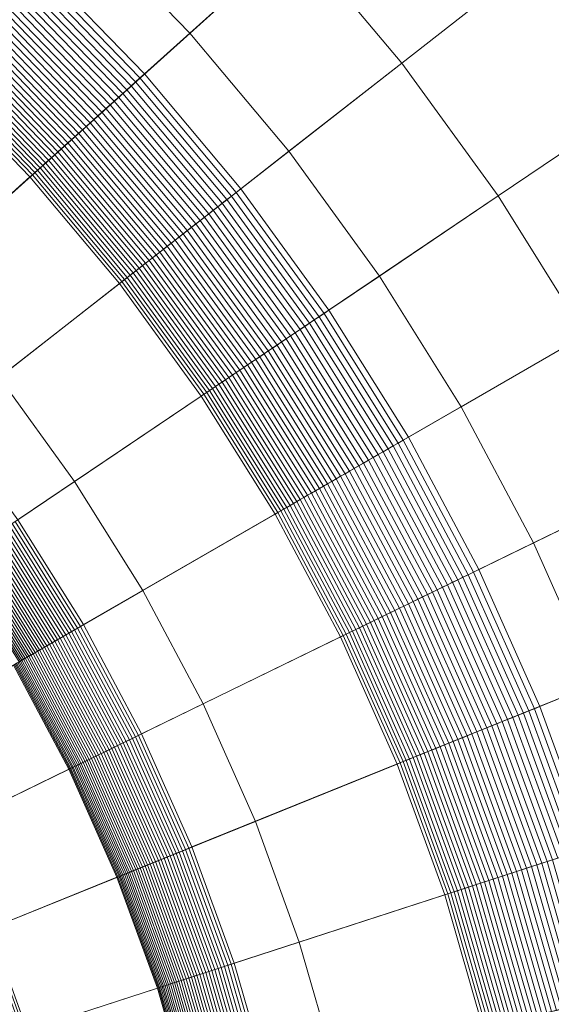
# Model space of a CAD drawing. Header units: millimetres. Extents: x -219 to 220, y -220 to 220.
# Tile 116 of 146: x 32 to 44, y 11 to 32. Entities that reach past the tile are written whole.
import ezdxf

# ---------------------------------------------------------------- set-up
doc = ezdxf.new("R2010")
doc.units = ezdxf.units.MM
doc.layers.add('LUCIDO_1', color=1, linetype='Continuous', lineweight=20, true_color=0xff0000)
doc.layers.add('Nessuna', color=7, linetype='Continuous', lineweight=9)

# ---------------------------------------------------------------- blocks, each defined once
blk = doc.blocks.new('Group-1')
at = {"layer": 'Nessuna', "color": 7, "linetype": 'Continuous', "lineweight": 9, "transparency": 33554687}
for points in [[(149.944, 134.616, -79.962), (158.973, 123.856, -79.962), (40.66, 31.419, -89.301), (38.367, 34.151, -89.301)], [(38.367, 34.151, -69.262), (40.66, 31.419, -69.262), (146.908, 114.43, -60.875), (138.566, 124.371, -60.875)], [(158.973, 123.856, -79.962), (167.229, 112.492, -79.962), (42.756, 28.534, -89.301), (40.66, 31.419, -89.301)], [(40.66, 31.419, -69.262), (42.756, 28.534, -69.262), (154.536, 103.93, -60.875), (146.908, 114.43, -60.875)], [(167.229, 112.492, -79.962), (174.673, 100.58, -79.962), (44.646, 25.509, -89.301), (42.756, 28.534, -89.301)], [(42.756, 28.534, -69.262), (44.646, 25.509, -69.262), (161.414, 92.925, -60.875), (154.536, 103.93, -60.875)], [(23.031, 31.119, -70.282), (25.15, 29.464, -70.282), (33.239, 39.104, -69.262), (30.428, 41.3, -69.262)], [(25.15, 29.464, -70.282), (27.148, 27.665, -70.282), (35.889, 36.717, -69.262), (33.239, 39.104, -69.262)], [(27.148, 27.665, -70.282), (29.015, 25.731, -70.282), (38.367, 34.151, -69.262), (35.889, 36.717, -69.262)], [(35.889, 36.717, -89.301), (38.367, 34.151, -89.301), (36.054, 32.068, -89.626), (33.727, 34.478, -89.626)], [(33.727, 34.478, -89.626), (36.054, 32.068, -89.626), (35.07, 31.183, -89.879), (32.807, 33.526, -89.879)], [(29.015, 25.731, -70.282), (30.743, 23.672, -70.282), (40.66, 31.419, -69.262), (38.367, 34.151, -69.262)], [(38.367, 34.151, -89.301), (40.66, 31.419, -89.301), (38.207, 29.503, -89.626), (36.054, 32.068, -89.626)], [(32.718, 33.433, -89.905), (34.975, 31.097, -89.905), (34.88, 31.011, -89.935), (32.629, 33.341, -89.935)], [(32.807, 33.526, -89.879), (35.07, 31.183, -89.879), (34.975, 31.097, -89.905), (32.718, 33.433, -89.905)], [(32.541, 33.25, -89.968), (34.785, 30.926, -89.968), (34.692, 30.842, -90.004), (32.454, 33.159, -90.004)], [(32.629, 33.341, -89.935), (34.88, 31.011, -89.935), (34.785, 30.926, -89.968), (32.541, 33.25, -89.968)], [(32.281, 32.98, -90.086), (34.507, 30.676, -90.086), (34.415, 30.593, -90.133), (32.196, 32.892, -90.133)], [(32.367, 33.07, -90.044), (34.599, 30.758, -90.044), (34.507, 30.676, -90.086), (32.281, 32.98, -90.086)], [(32.454, 33.159, -90.004), (34.692, 30.842, -90.004), (34.599, 30.758, -90.044), (32.367, 33.07, -90.044)], [(32.111, 32.805, -90.182), (34.325, 30.512, -90.182), (34.236, 30.432, -90.234), (32.028, 32.718, -90.234)], [(32.196, 32.892, -90.133), (34.415, 30.593, -90.133), (34.325, 30.512, -90.182), (32.111, 32.805, -90.182)], [(31.864, 32.548, -90.349), (34.06, 30.274, -90.349), (33.974, 30.196, -90.41), (31.783, 32.465, -90.41)], [(31.945, 32.633, -90.29), (34.147, 30.352, -90.29), (34.06, 30.274, -90.349), (31.864, 32.548, -90.349)], [(32.028, 32.718, -90.234), (34.236, 30.432, -90.234), (34.147, 30.352, -90.29), (31.945, 32.633, -90.29)], [(31.704, 32.383, -90.475), (33.89, 30.12, -90.475), (33.806, 30.045, -90.543), (31.626, 32.302, -90.543)], [(31.783, 32.465, -90.41), (33.974, 30.196, -90.41), (33.89, 30.12, -90.475), (31.704, 32.383, -90.475)], [(31.474, 32.145, -90.687), (33.643, 29.898, -90.687), (33.564, 29.827, -90.764), (31.4, 32.068, -90.764)], [(31.549, 32.223, -90.614), (33.724, 29.971, -90.614), (33.643, 29.898, -90.687), (31.474, 32.145, -90.687)], [(31.626, 32.302, -90.543), (33.806, 30.045, -90.543), (33.724, 29.971, -90.614), (31.549, 32.223, -90.614)], [(31.256, 31.919, -90.924), (33.41, 29.688, -90.924), (33.336, 29.621, -91.009), (31.186, 31.847, -91.009)], [(31.327, 31.993, -90.843), (33.486, 29.757, -90.843), (33.41, 29.688, -90.924), (31.256, 31.919, -90.924)], [(31.4, 32.068, -90.764), (33.564, 29.827, -90.764), (33.486, 29.757, -90.843), (31.327, 31.993, -90.843)], [(36.054, 32.068, -89.626), (38.207, 29.503, -89.626), (37.164, 28.688, -89.879), (35.07, 31.183, -89.879)], [(31.052, 31.708, -91.186), (33.192, 29.492, -91.186), (33.122, 29.429, -91.278), (30.987, 31.641, -91.278)], [(31.118, 31.777, -91.096), (33.263, 29.556, -91.096), (33.192, 29.492, -91.186), (31.052, 31.708, -91.186)], [(31.186, 31.847, -91.009), (33.336, 29.621, -91.009), (33.263, 29.556, -91.096), (31.118, 31.777, -91.096)], [(30.862, 31.512, -91.469), (32.989, 29.309, -91.469), (32.925, 29.252, -91.568), (30.803, 31.45, -91.568)], [(30.924, 31.575, -91.372), (33.055, 29.368, -91.372), (32.989, 29.309, -91.469), (30.862, 31.512, -91.469)], [(30.987, 31.641, -91.278), (33.122, 29.429, -91.278), (33.055, 29.368, -91.372), (30.924, 31.575, -91.372)], [(30.635, 31.276, -91.879), (32.746, 29.09, -91.879), (32.69, 29.04, -91.987), (30.583, 31.222, -91.987)], [(30.689, 31.332, -91.773), (32.804, 29.142, -91.773), (32.746, 29.09, -91.879), (30.635, 31.276, -91.879)], [(30.745, 31.39, -91.67), (32.864, 29.196, -91.67), (32.804, 29.142, -91.773), (30.689, 31.332, -91.773)], [(30.743, 23.672, -70.282), (32.324, 21.497, -70.282), (42.756, 28.534, -69.262), (40.66, 31.419, -69.262)], [(30.803, 31.45, -91.568), (32.925, 29.252, -91.568), (32.864, 29.196, -91.67), (30.745, 31.39, -91.67)], [(40.66, 31.419, -89.301), (42.756, 28.534, -89.301), (40.175, 26.793, -89.626), (38.207, 29.503, -89.626)], [(30.485, 31.121, -92.208), (32.585, 28.946, -92.208), (30.118, 26.724, -97.712), (28.179, 28.732, -97.712)], [(30.533, 31.171, -92.096), (32.637, 28.992, -92.096), (32.585, 28.946, -92.208), (30.485, 31.121, -92.208)], [(30.583, 31.222, -91.987), (32.69, 29.04, -91.987), (32.637, 28.992, -92.096), (30.533, 31.171, -92.096)], [(34.975, 31.097, -89.905), (37.062, 28.609, -89.905), (36.962, 28.53, -89.935), (34.88, 31.011, -89.935)], [(35.07, 31.183, -89.879), (37.164, 28.688, -89.879), (37.062, 28.609, -89.905), (34.975, 31.097, -89.905)], [(34.692, 30.842, -90.004), (36.762, 28.374, -90.004), (36.664, 28.297, -90.044), (34.599, 30.758, -90.044)], [(34.785, 30.926, -89.968), (36.862, 28.452, -89.968), (36.762, 28.374, -90.004), (34.692, 30.842, -90.004)], [(34.88, 31.011, -89.935), (36.962, 28.53, -89.935), (36.862, 28.452, -89.968), (34.785, 30.926, -89.968)], [(34.507, 30.676, -90.086), (36.566, 28.221, -90.086), (36.469, 28.145, -90.133), (34.415, 30.593, -90.133)], [(34.599, 30.758, -90.044), (36.664, 28.297, -90.044), (36.566, 28.221, -90.086), (34.507, 30.676, -90.086)], [(34.236, 30.432, -90.234), (36.279, 27.997, -90.234), (36.185, 27.923, -90.29), (34.147, 30.352, -90.29)], [(34.325, 30.512, -90.182), (36.374, 28.071, -90.182), (36.279, 27.997, -90.234), (34.236, 30.432, -90.234)], [(34.415, 30.593, -90.133), (36.469, 28.145, -90.133), (36.374, 28.071, -90.182), (34.325, 30.512, -90.182)], [(33.974, 30.196, -90.41), (36.002, 27.78, -90.41), (35.912, 27.71, -90.475), (33.89, 30.12, -90.475)], [(34.06, 30.274, -90.349), (36.093, 27.851, -90.349), (36.002, 27.78, -90.41), (33.974, 30.196, -90.41)], [(34.147, 30.352, -90.29), (36.185, 27.923, -90.29), (36.093, 27.851, -90.349), (34.06, 30.274, -90.349)], [(33.724, 29.971, -90.614), (35.736, 27.573, -90.614), (35.651, 27.506, -90.687), (33.643, 29.898, -90.687)], [(33.806, 30.045, -90.543), (35.823, 27.641, -90.543), (35.736, 27.573, -90.614), (33.724, 29.971, -90.614)], [(33.89, 30.12, -90.475), (35.912, 27.71, -90.475), (35.823, 27.641, -90.543), (33.806, 30.045, -90.543)], [(33.486, 29.757, -90.843), (35.484, 27.376, -90.843), (35.404, 27.313, -90.924), (33.41, 29.688, -90.924)], [(33.564, 29.827, -90.764), (35.567, 27.44, -90.764), (35.484, 27.376, -90.843), (33.486, 29.757, -90.843)], [(33.643, 29.898, -90.687), (35.651, 27.506, -90.687), (35.567, 27.44, -90.764), (33.564, 29.827, -90.764)], [(33.263, 29.556, -91.096), (35.247, 27.191, -91.096), (35.172, 27.132, -91.186), (33.192, 29.492, -91.186)], [(33.336, 29.621, -91.009), (35.325, 27.251, -91.009), (35.247, 27.191, -91.096), (33.263, 29.556, -91.096)], [(33.41, 29.688, -90.924), (35.404, 27.313, -90.924), (35.325, 27.251, -91.009), (33.336, 29.621, -91.009)], [(33.055, 29.368, -91.372), (35.027, 27.018, -91.372), (34.957, 26.964, -91.469), (32.989, 29.309, -91.469)], [(33.122, 29.429, -91.278), (35.098, 27.074, -91.278), (35.027, 27.018, -91.372), (33.055, 29.368, -91.372)], [(33.192, 29.492, -91.186), (35.172, 27.132, -91.186), (35.098, 27.074, -91.278), (33.122, 29.429, -91.278)], [(38.207, 29.503, -89.626), (40.175, 26.793, -89.626), (39.078, 26.053, -89.879), (37.164, 28.688, -89.879)], [(32.804, 29.142, -91.773), (34.761, 26.81, -91.773), (34.699, 26.763, -91.879), (32.746, 29.09, -91.879)], [(32.864, 29.196, -91.67), (34.824, 26.86, -91.67), (34.761, 26.81, -91.773), (32.804, 29.142, -91.773)], [(32.925, 29.252, -91.568), (34.89, 26.911, -91.568), (34.824, 26.86, -91.67), (32.864, 29.196, -91.67)], [(32.989, 29.309, -91.469), (34.957, 26.964, -91.469), (34.89, 26.911, -91.568), (32.925, 29.252, -91.568)], [(32.585, 28.946, -92.208), (34.529, 26.629, -92.208), (31.913, 24.585, -97.712), (30.118, 26.724, -97.712)], [(32.637, 28.992, -92.096), (34.584, 26.672, -92.096), (34.529, 26.629, -92.208), (32.585, 28.946, -92.208)], [(32.69, 29.04, -91.987), (34.64, 26.716, -91.987), (34.584, 26.672, -92.096), (32.637, 28.992, -92.096)], [(32.746, 29.09, -91.879), (34.699, 26.763, -91.879), (34.64, 26.716, -91.987), (32.69, 29.04, -91.987)], [(37.164, 28.688, -89.879), (39.078, 26.053, -89.879), (38.972, 25.981, -89.905), (37.062, 28.609, -89.905)], [(32.324, 21.497, -70.282), (33.748, 19.217, -70.282), (44.646, 25.509, -69.262), (42.756, 28.534, -69.262)], [(36.962, 28.53, -89.935), (38.866, 25.909, -89.935), (38.76, 25.838, -89.968), (36.862, 28.452, -89.968)], [(37.062, 28.609, -89.905), (38.972, 25.981, -89.905), (38.866, 25.909, -89.935), (36.962, 28.53, -89.935)], [(42.756, 28.534, -89.301), (44.646, 25.509, -89.301), (41.95, 23.952, -89.626), (40.175, 26.793, -89.626)], [(36.664, 28.297, -90.044), (38.552, 25.698, -90.044), (38.45, 25.629, -90.086), (36.566, 28.221, -90.086)], [(36.762, 28.374, -90.004), (38.656, 25.768, -90.004), (38.552, 25.698, -90.044), (36.664, 28.297, -90.044)], [(36.862, 28.452, -89.968), (38.76, 25.838, -89.968), (38.656, 25.768, -90.004), (36.762, 28.374, -90.004)], [(36.374, 28.071, -90.182), (38.247, 25.492, -90.182), (38.147, 25.425, -90.234), (36.279, 27.997, -90.234)], [(36.469, 28.145, -90.133), (38.348, 25.56, -90.133), (38.247, 25.492, -90.182), (36.374, 28.071, -90.182)], [(36.566, 28.221, -90.086), (38.45, 25.629, -90.086), (38.348, 25.56, -90.133), (36.469, 28.145, -90.133)], [(36.093, 27.851, -90.349), (37.952, 25.293, -90.349), (37.856, 25.228, -90.41), (36.002, 27.78, -90.41)], [(36.185, 27.923, -90.29), (38.049, 25.359, -90.29), (37.952, 25.293, -90.349), (36.093, 27.851, -90.349)], [(36.279, 27.997, -90.234), (38.147, 25.425, -90.234), (38.049, 25.359, -90.29), (36.185, 27.923, -90.29)], [(35.823, 27.641, -90.543), (37.668, 25.102, -90.543), (37.577, 25.04, -90.614), (35.736, 27.573, -90.614)], [(35.912, 27.71, -90.475), (37.761, 25.165, -90.475), (37.668, 25.102, -90.543), (35.823, 27.641, -90.543)], [(36.002, 27.78, -90.41), (37.856, 25.228, -90.41), (37.761, 25.165, -90.475), (35.912, 27.71, -90.475)], [(35.567, 27.44, -90.764), (37.398, 24.92, -90.764), (37.311, 24.861, -90.843), (35.484, 27.376, -90.843)], [(35.651, 27.506, -90.687), (37.487, 24.979, -90.687), (37.398, 24.92, -90.764), (35.567, 27.44, -90.764)], [(35.736, 27.573, -90.614), (37.577, 25.04, -90.614), (37.487, 24.979, -90.687), (35.651, 27.506, -90.687)], [(35.247, 27.191, -91.096), (37.062, 24.693, -91.096), (36.983, 24.639, -91.186), (35.172, 27.132, -91.186)], [(35.325, 27.251, -91.009), (37.143, 24.748, -91.009), (37.062, 24.693, -91.096), (35.247, 27.191, -91.096)], [(35.404, 27.313, -90.924), (37.227, 24.804, -90.924), (37.143, 24.748, -91.009), (35.325, 27.251, -91.009)], [(35.484, 27.376, -90.843), (37.311, 24.861, -90.843), (37.227, 24.804, -90.924), (35.404, 27.313, -90.924)], [(34.957, 26.964, -91.469), (36.757, 24.487, -91.469), (36.686, 24.439, -91.568), (34.89, 26.911, -91.568)], [(35.027, 27.018, -91.372), (36.83, 24.536, -91.372), (36.757, 24.487, -91.469), (34.957, 26.964, -91.469)], [(35.098, 27.074, -91.278), (36.905, 24.587, -91.278), (36.83, 24.536, -91.372), (35.027, 27.018, -91.372)], [(35.172, 27.132, -91.186), (36.983, 24.639, -91.186), (36.905, 24.587, -91.278), (35.098, 27.074, -91.278)], [(34.699, 26.763, -91.879), (36.486, 24.304, -91.879), (36.423, 24.262, -91.987), (34.64, 26.716, -91.987)], [(34.761, 26.81, -91.773), (36.55, 24.348, -91.773), (36.486, 24.304, -91.879), (34.699, 26.763, -91.879)], [(34.824, 26.86, -91.67), (36.617, 24.393, -91.67), (36.55, 24.348, -91.773), (34.761, 26.81, -91.773)], [(34.89, 26.911, -91.568), (36.686, 24.439, -91.568), (36.617, 24.393, -91.67), (34.824, 26.86, -91.67)], [(40.175, 26.793, -89.626), (41.95, 23.952, -89.626), (40.804, 23.291, -89.879), (39.078, 26.053, -89.879)], [(34.529, 26.629, -92.208), (36.306, 24.183, -92.208), (33.554, 22.327, -97.712), (31.913, 24.585, -97.712)], [(34.584, 26.672, -92.096), (36.364, 24.222, -92.096), (36.306, 24.183, -92.208), (34.529, 26.629, -92.208)], [(34.64, 26.716, -91.987), (36.423, 24.262, -91.987), (36.364, 24.222, -92.096), (34.584, 26.672, -92.096)], [(38.866, 25.909, -89.935), (40.582, 23.162, -89.935), (40.472, 23.099, -89.968), (38.76, 25.838, -89.968)], [(38.972, 25.981, -89.905), (40.693, 23.226, -89.905), (40.582, 23.162, -89.935), (38.866, 25.909, -89.935)], [(39.078, 26.053, -89.879), (40.804, 23.291, -89.879), (40.693, 23.226, -89.905), (38.972, 25.981, -89.905)], [(38.552, 25.698, -90.044), (40.255, 22.973, -90.044), (40.147, 22.912, -90.086), (38.45, 25.629, -90.086)], [(38.656, 25.768, -90.004), (40.363, 23.036, -90.004), (40.255, 22.973, -90.044), (38.552, 25.698, -90.044)], [(38.76, 25.838, -89.968), (40.472, 23.099, -89.968), (40.363, 23.036, -90.004), (38.656, 25.768, -90.004)], [(33.748, 19.217, -70.282), (35.01, 16.843, -70.282), (46.321, 22.36, -69.262), (44.646, 25.509, -69.262)], [(38.247, 25.492, -90.182), (39.936, 22.789, -90.182), (39.832, 22.729, -90.234), (38.147, 25.425, -90.234)], [(38.348, 25.56, -90.133), (40.041, 22.85, -90.133), (39.936, 22.789, -90.182), (38.247, 25.492, -90.182)], [(38.45, 25.629, -90.086), (40.147, 22.912, -90.086), (40.041, 22.85, -90.133), (38.348, 25.56, -90.133)], [(44.646, 25.509, -89.301), (46.321, 22.36, -89.301), (43.523, 20.995, -89.626), (41.95, 23.952, -89.626)], [(37.952, 25.293, -90.349), (39.627, 22.611, -90.349), (39.527, 22.553, -90.41), (37.856, 25.228, -90.41)], [(38.049, 25.359, -90.29), (39.729, 22.67, -90.29), (39.627, 22.611, -90.349), (37.952, 25.293, -90.349)], [(38.147, 25.425, -90.234), (39.832, 22.729, -90.234), (39.729, 22.67, -90.29), (38.049, 25.359, -90.29)], [(37.577, 25.04, -90.614), (39.236, 22.385, -90.614), (39.142, 22.331, -90.687), (37.487, 24.979, -90.687)], [(37.668, 25.102, -90.543), (39.331, 22.44, -90.543), (39.236, 22.385, -90.614), (37.577, 25.04, -90.614)], [(37.761, 25.165, -90.475), (39.428, 22.496, -90.475), (39.331, 22.44, -90.543), (37.668, 25.102, -90.543)], [(37.856, 25.228, -90.41), (39.527, 22.553, -90.41), (39.428, 22.496, -90.475), (37.761, 25.165, -90.475)], [(37.311, 24.861, -90.843), (38.959, 22.225, -90.843), (38.87, 22.174, -90.924), (37.227, 24.804, -90.924)], [(37.398, 24.92, -90.764), (39.049, 22.277, -90.764), (38.959, 22.225, -90.843), (37.311, 24.861, -90.843)], [(37.487, 24.979, -90.687), (39.142, 22.331, -90.687), (39.049, 22.277, -90.764), (37.398, 24.92, -90.764)], [(36.983, 24.639, -91.186), (38.615, 22.027, -91.186), (38.534, 21.98, -91.278), (36.905, 24.587, -91.278)], [(37.062, 24.693, -91.096), (38.698, 22.075, -91.096), (38.615, 22.027, -91.186), (36.983, 24.639, -91.186)], [(37.143, 24.748, -91.009), (38.783, 22.124, -91.009), (38.698, 22.075, -91.096), (37.062, 24.693, -91.096)], [(37.227, 24.804, -90.924), (38.87, 22.174, -90.924), (38.783, 22.124, -91.009), (37.143, 24.748, -91.009)], [(31.913, 24.585, -97.712), (33.554, 22.327, -97.712), (19.46, 12.82, -97.712), (18.517, 14.119, -97.712)], [(36.617, 24.393, -91.67), (38.233, 21.806, -91.67), (38.163, 21.766, -91.773), (36.55, 24.348, -91.773)], [(36.686, 24.439, -91.568), (38.305, 21.848, -91.568), (38.233, 21.806, -91.67), (36.617, 24.393, -91.67)], [(36.757, 24.487, -91.469), (38.379, 21.891, -91.469), (38.305, 21.848, -91.568), (36.686, 24.439, -91.568)], [(36.83, 24.536, -91.372), (38.456, 21.935, -91.372), (38.379, 21.891, -91.469), (36.757, 24.487, -91.469)], [(36.905, 24.587, -91.278), (38.534, 21.98, -91.278), (38.456, 21.935, -91.372), (36.83, 24.536, -91.372)], [(36.306, 24.183, -92.208), (37.909, 21.619, -92.208), (35.033, 19.959, -97.712), (33.554, 22.327, -97.712)], [(36.364, 24.222, -92.096), (37.969, 21.654, -92.096), (37.909, 21.619, -92.208), (36.306, 24.183, -92.208)], [(36.423, 24.262, -91.987), (38.031, 21.69, -91.987), (37.969, 21.654, -92.096), (36.364, 24.222, -92.096)], [(36.486, 24.304, -91.879), (38.096, 21.727, -91.879), (38.031, 21.69, -91.987), (36.423, 24.262, -91.987)], [(36.55, 24.348, -91.773), (38.163, 21.766, -91.773), (38.096, 21.727, -91.879), (36.486, 24.304, -91.879)], [(41.95, 23.952, -89.626), (43.523, 20.995, -89.626), (42.333, 20.415, -89.879), (40.804, 23.291, -89.879)], [(40.582, 23.162, -89.935), (42.103, 20.302, -89.935), (41.989, 20.247, -89.968), (40.472, 23.099, -89.968)], [(40.693, 23.226, -89.905), (42.218, 20.358, -89.905), (42.103, 20.302, -89.935), (40.582, 23.162, -89.935)], [(40.804, 23.291, -89.879), (42.333, 20.415, -89.879), (42.218, 20.358, -89.905), (40.693, 23.226, -89.905)], [(40.147, 22.912, -90.086), (41.652, 20.082, -90.086), (41.541, 20.029, -90.133), (40.041, 22.85, -90.133)], [(40.255, 22.973, -90.044), (41.763, 20.137, -90.044), (41.652, 20.082, -90.086), (40.147, 22.912, -90.086)], [(40.363, 23.036, -90.004), (41.875, 20.192, -90.004), (41.763, 20.137, -90.044), (40.255, 22.973, -90.044)], [(40.472, 23.099, -89.968), (41.989, 20.247, -89.968), (41.875, 20.192, -90.004), (40.363, 23.036, -90.004)], [(39.832, 22.729, -90.234), (41.324, 19.923, -90.234), (41.217, 19.871, -90.29), (39.729, 22.67, -90.29)], [(39.936, 22.789, -90.182), (41.432, 19.975, -90.182), (41.324, 19.923, -90.234), (39.832, 22.729, -90.234)], [(40.041, 22.85, -90.133), (41.541, 20.029, -90.133), (41.432, 19.975, -90.182), (39.936, 22.789, -90.182)], [(39.428, 22.496, -90.475), (40.906, 19.719, -90.475), (40.805, 19.669, -90.543), (39.331, 22.44, -90.543)], [(39.527, 22.553, -90.41), (41.008, 19.768, -90.41), (40.906, 19.719, -90.475), (39.428, 22.496, -90.475)], [(39.627, 22.611, -90.349), (41.112, 19.819, -90.349), (41.008, 19.768, -90.41), (39.527, 22.553, -90.41)], [(39.729, 22.67, -90.29), (41.217, 19.871, -90.29), (41.112, 19.819, -90.349), (39.627, 22.611, -90.349)], [(33.554, 22.327, -97.712), (35.033, 19.959, -97.712), (20.311, 11.459, -97.712), (19.46, 12.82, -97.712)], [(35.01, 16.843, -70.282), (36.104, 14.387, -70.282), (47.771, 19.101, -69.262), (46.321, 22.36, -69.262)], [(39.049, 22.277, -90.764), (40.512, 19.527, -90.764), (40.418, 19.481, -90.843), (38.959, 22.225, -90.843)], [(39.142, 22.331, -90.687), (40.608, 19.573, -90.687), (40.512, 19.527, -90.764), (39.049, 22.277, -90.764)], [(39.236, 22.385, -90.614), (40.705, 19.621, -90.614), (40.608, 19.573, -90.687), (39.142, 22.331, -90.687)], [(39.331, 22.44, -90.543), (40.805, 19.669, -90.543), (40.705, 19.621, -90.614), (39.236, 22.385, -90.614)], [(46.321, 22.36, -89.301), (47.771, 19.101, -89.301), (44.885, 17.935, -89.626), (43.523, 20.995, -89.626)], [(38.698, 22.075, -91.096), (40.148, 19.349, -91.096), (40.062, 19.307, -91.186), (38.615, 22.027, -91.186)], [(38.783, 22.124, -91.009), (40.236, 19.392, -91.009), (40.148, 19.349, -91.096), (38.698, 22.075, -91.096)], [(38.87, 22.174, -90.924), (40.326, 19.436, -90.924), (40.236, 19.392, -91.009), (38.783, 22.124, -91.009)], [(38.959, 22.225, -90.843), (40.418, 19.481, -90.843), (40.326, 19.436, -90.924), (38.87, 22.174, -90.924)], [(38.305, 21.848, -91.568), (39.739, 19.15, -91.568), (39.665, 19.113, -91.67), (38.233, 21.806, -91.67)], [(38.379, 21.891, -91.469), (39.817, 19.187, -91.469), (39.739, 19.15, -91.568), (38.305, 21.848, -91.568)], [(38.456, 21.935, -91.372), (39.896, 19.226, -91.372), (39.817, 19.187, -91.469), (38.379, 21.891, -91.469)], [(38.534, 21.98, -91.278), (39.978, 19.266, -91.278), (39.896, 19.226, -91.372), (38.456, 21.935, -91.372)], [(38.615, 22.027, -91.186), (40.062, 19.307, -91.186), (39.978, 19.266, -91.278), (38.534, 21.98, -91.278)], [(37.909, 21.619, -92.208), (39.328, 18.949, -92.208), (36.344, 17.494, -97.712), (35.033, 19.959, -97.712)], [(37.969, 21.654, -92.096), (39.39, 18.979, -92.096), (39.328, 18.949, -92.208), (37.909, 21.619, -92.208)], [(38.031, 21.69, -91.987), (39.455, 19.011, -91.987), (39.39, 18.979, -92.096), (37.969, 21.654, -92.096)], [(38.096, 21.727, -91.879), (39.522, 19.044, -91.879), (39.455, 19.011, -91.987), (38.031, 21.69, -91.987)], [(38.163, 21.766, -91.773), (39.592, 19.078, -91.773), (39.522, 19.044, -91.879), (38.096, 21.727, -91.879)], [(38.233, 21.806, -91.67), (39.665, 19.113, -91.67), (39.592, 19.078, -91.773), (38.163, 21.766, -91.773)], [(32.138, 21.372, -70.313), (33.555, 19.105, -70.313), (33.619, 19.142, -70.3), (32.2, 21.413, -70.3)], [(32.2, 21.413, -70.3), (33.619, 19.142, -70.3), (33.683, 19.179, -70.29), (32.262, 21.455, -70.29)], [(32.262, 21.455, -70.29), (33.683, 19.179, -70.29), (33.748, 19.217, -70.282), (32.324, 21.497, -70.282)], [(31.84, 21.171, -70.42), (33.243, 18.925, -70.42), (33.304, 18.96, -70.393), (31.898, 21.21, -70.393)], [(31.898, 21.21, -70.393), (33.304, 18.96, -70.393), (33.366, 18.996, -70.369), (31.957, 21.25, -70.369)], [(31.957, 21.25, -70.369), (33.366, 18.996, -70.369), (33.428, 19.032, -70.348), (32.017, 21.29, -70.348)], [(32.017, 21.29, -70.348), (33.428, 19.032, -70.348), (33.491, 19.069, -70.329), (32.078, 21.331, -70.329)], [(32.078, 21.331, -70.329), (33.491, 19.069, -70.329), (33.555, 19.105, -70.313), (32.138, 21.372, -70.313)], [(31.512, 20.949, -70.633), (32.9, 18.727, -70.633), (32.954, 18.759, -70.591), (31.564, 20.984, -70.591)], [(31.564, 20.984, -70.591), (32.954, 18.759, -70.591), (33.01, 18.791, -70.552), (31.617, 21.02, -70.552)], [(31.617, 21.02, -70.552), (33.01, 18.791, -70.552), (33.066, 18.823, -70.515), (31.671, 21.057, -70.515)], [(31.671, 21.057, -70.515), (33.066, 18.823, -70.515), (33.124, 18.857, -70.481), (31.726, 21.094, -70.481)], [(31.726, 21.094, -70.481), (33.124, 18.857, -70.481), (33.183, 18.891, -70.449), (31.783, 21.132, -70.449)], [(31.783, 21.132, -70.449), (33.183, 18.891, -70.449), (33.243, 18.925, -70.42), (31.84, 21.171, -70.42)], [(43.523, 20.995, -89.626), (44.885, 17.935, -89.626), (43.658, 17.439, -89.879), (42.333, 20.415, -89.879)], [(31.19, 20.732, -70.986), (32.564, 18.533, -70.986), (32.607, 18.558, -70.93), (31.231, 20.76, -70.93)], [(31.231, 20.76, -70.93), (32.607, 18.558, -70.93), (32.652, 18.584, -70.875), (31.274, 20.789, -70.875)], [(31.274, 20.789, -70.875), (32.652, 18.584, -70.875), (32.698, 18.611, -70.822), (31.318, 20.819, -70.822)], [(31.318, 20.819, -70.822), (32.698, 18.611, -70.822), (32.746, 18.639, -70.772), (31.365, 20.85, -70.772)], [(31.365, 20.85, -70.772), (32.746, 18.639, -70.772), (32.796, 18.667, -70.723), (31.412, 20.882, -70.723)], [(31.412, 20.882, -70.723), (32.796, 18.667, -70.723), (32.847, 18.697, -70.677), (31.461, 20.915, -70.677)], [(31.461, 20.915, -70.677), (32.847, 18.697, -70.677), (32.9, 18.727, -70.633), (31.512, 20.949, -70.633)], [(30.983, 20.593, -71.361), (32.348, 18.409, -71.361), (32.379, 18.426, -71.294), (31.013, 20.613, -71.294)], [(31.013, 20.613, -71.294), (32.379, 18.426, -71.294), (32.412, 18.445, -71.23), (31.044, 20.634, -71.23)], [(31.044, 20.634, -71.23), (32.412, 18.445, -71.23), (32.447, 18.466, -71.166), (31.078, 20.657, -71.166)], [(31.078, 20.657, -71.166), (32.447, 18.466, -71.166), (32.484, 18.487, -71.105), (31.113, 20.681, -71.105)], [(31.113, 20.681, -71.105), (32.484, 18.487, -71.105), (32.523, 18.51, -71.044), (31.151, 20.706, -71.044)], [(31.151, 20.706, -71.044), (32.523, 18.51, -71.044), (32.564, 18.533, -70.986), (31.19, 20.732, -70.986)], [(42.218, 20.358, -89.905), (43.539, 17.391, -89.905), (43.42, 17.343, -89.935), (42.103, 20.302, -89.935)], [(42.333, 20.415, -89.879), (43.658, 17.439, -89.879), (43.539, 17.391, -89.905), (42.218, 20.358, -89.905)], [(41.763, 20.137, -90.044), (43.07, 17.202, -90.044), (42.955, 17.155, -90.086), (41.652, 20.082, -90.086)], [(41.875, 20.192, -90.004), (43.186, 17.249, -90.004), (43.07, 17.202, -90.044), (41.763, 20.137, -90.044)], [(41.989, 20.247, -89.968), (43.303, 17.296, -89.968), (43.186, 17.249, -90.004), (41.875, 20.192, -90.004)], [(42.103, 20.302, -89.935), (43.42, 17.343, -89.935), (43.303, 17.296, -89.968), (41.989, 20.247, -89.968)], [(35.033, 19.959, -97.712), (36.344, 17.494, -97.712), (21.065, 10.041, -97.712), (20.311, 11.459, -97.712)], [(41.324, 19.923, -90.234), (42.617, 17.019, -90.234), (42.507, 16.974, -90.29), (41.217, 19.871, -90.29)], [(41.432, 19.975, -90.182), (42.728, 17.064, -90.182), (42.617, 17.019, -90.234), (41.324, 19.923, -90.234)], [(41.541, 20.029, -90.133), (42.841, 17.109, -90.133), (42.728, 17.064, -90.182), (41.432, 19.975, -90.182)], [(41.652, 20.082, -90.086), (42.955, 17.155, -90.086), (42.841, 17.109, -90.133), (41.541, 20.029, -90.133)], [(40.906, 19.719, -90.475), (42.185, 16.844, -90.475), (42.081, 16.802, -90.543), (40.805, 19.669, -90.543)], [(41.008, 19.768, -90.41), (42.291, 16.887, -90.41), (42.185, 16.844, -90.475), (40.906, 19.719, -90.475)], [(41.112, 19.819, -90.349), (42.398, 16.93, -90.349), (42.291, 16.887, -90.41), (41.008, 19.768, -90.41)], [(41.217, 19.871, -90.29), (42.507, 16.974, -90.29), (42.398, 16.93, -90.349), (41.112, 19.819, -90.349)], [(40.418, 19.481, -90.843), (41.682, 16.641, -90.843), (41.587, 16.603, -90.924), (40.326, 19.436, -90.924)], [(40.512, 19.527, -90.764), (41.779, 16.68, -90.764), (41.682, 16.641, -90.843), (40.418, 19.481, -90.843)], [(40.608, 19.573, -90.687), (41.878, 16.72, -90.687), (41.779, 16.68, -90.764), (40.512, 19.527, -90.764)], [(40.705, 19.621, -90.614), (41.979, 16.761, -90.614), (41.878, 16.72, -90.687), (40.608, 19.573, -90.687)], [(40.805, 19.669, -90.543), (42.081, 16.802, -90.543), (41.979, 16.761, -90.614), (40.705, 19.621, -90.614)], [(39.978, 19.266, -91.278), (41.228, 16.458, -91.278), (41.144, 16.424, -91.372), (39.896, 19.226, -91.372)], [(40.062, 19.307, -91.186), (41.315, 16.493, -91.186), (41.228, 16.458, -91.278), (39.978, 19.266, -91.278)], [(40.148, 19.349, -91.096), (41.403, 16.528, -91.096), (41.315, 16.493, -91.186), (40.062, 19.307, -91.186)], [(40.236, 19.392, -91.009), (41.494, 16.565, -91.009), (41.403, 16.528, -91.096), (40.148, 19.349, -91.096)], [(40.326, 19.436, -90.924), (41.587, 16.603, -90.924), (41.494, 16.565, -91.009), (40.236, 19.392, -91.009)], [(33.428, 19.032, -70.348), (34.678, 16.681, -70.348), (34.744, 16.713, -70.329), (33.491, 19.069, -70.329)], [(33.491, 19.069, -70.329), (34.744, 16.713, -70.329), (34.81, 16.745, -70.313), (33.555, 19.105, -70.313)], [(33.555, 19.105, -70.313), (34.81, 16.745, -70.313), (34.876, 16.778, -70.3), (33.619, 19.142, -70.3)], [(33.619, 19.142, -70.3), (34.876, 16.778, -70.3), (34.943, 16.81, -70.29), (33.683, 19.179, -70.29)], [(33.683, 19.179, -70.29), (34.943, 16.81, -70.29), (35.01, 16.843, -70.282), (33.748, 19.217, -70.282)], [(36.104, 14.387, -70.282), (37.023, 11.861, -70.282), (48.991, 15.75, -69.262), (47.771, 19.101, -69.262)], [(39.522, 19.044, -91.879), (40.758, 16.268, -91.879), (40.689, 16.24, -91.987), (39.455, 19.011, -91.987)], [(39.592, 19.078, -91.773), (40.831, 16.297, -91.773), (40.758, 16.268, -91.879), (39.522, 19.044, -91.879)], [(39.665, 19.113, -91.67), (40.905, 16.327, -91.67), (40.831, 16.297, -91.773), (39.592, 19.078, -91.773)], [(39.739, 19.15, -91.568), (40.982, 16.358, -91.568), (40.905, 16.327, -91.67), (39.665, 19.113, -91.67)], [(39.817, 19.187, -91.469), (41.062, 16.39, -91.469), (40.982, 16.358, -91.568), (39.739, 19.15, -91.568)], [(39.896, 19.226, -91.372), (41.144, 16.424, -91.372), (41.062, 16.39, -91.469), (39.817, 19.187, -91.469)], [(33.066, 18.823, -70.515), (34.303, 16.498, -70.515), (34.363, 16.527, -70.481), (33.124, 18.857, -70.481)], [(33.124, 18.857, -70.481), (34.363, 16.527, -70.481), (34.424, 16.557, -70.449), (33.183, 18.891, -70.449)], [(33.183, 18.891, -70.449), (34.424, 16.557, -70.449), (34.486, 16.588, -70.42), (33.243, 18.925, -70.42)], [(33.243, 18.925, -70.42), (34.486, 16.588, -70.42), (34.549, 16.618, -70.393), (33.304, 18.96, -70.393)], [(33.304, 18.96, -70.393), (34.549, 16.618, -70.393), (34.613, 16.65, -70.369), (33.366, 18.996, -70.369)], [(33.366, 18.996, -70.369), (34.613, 16.65, -70.369), (34.678, 16.681, -70.348), (33.428, 19.032, -70.348)], [(39.328, 18.949, -92.208), (40.558, 16.187, -92.208), (37.48, 14.943, -97.712), (36.344, 17.494, -97.712)], [(39.39, 18.979, -92.096), (40.622, 16.213, -92.096), (40.558, 16.187, -92.208), (39.328, 18.949, -92.208)], [(39.455, 19.011, -91.987), (40.689, 16.24, -91.987), (40.622, 16.213, -92.096), (39.39, 18.979, -92.096)], [(32.698, 18.611, -70.822), (33.921, 16.312, -70.822), (33.971, 16.336, -70.772), (32.746, 18.639, -70.772)], [(32.746, 18.639, -70.772), (33.971, 16.336, -70.772), (34.022, 16.361, -70.723), (32.796, 18.667, -70.723)], [(32.796, 18.667, -70.723), (34.022, 16.361, -70.723), (34.075, 16.387, -70.677), (32.847, 18.697, -70.677)], [(32.847, 18.697, -70.677), (34.075, 16.387, -70.677), (34.13, 16.414, -70.633), (32.9, 18.727, -70.633)], [(32.9, 18.727, -70.633), (34.13, 16.414, -70.633), (34.186, 16.441, -70.591), (32.954, 18.759, -70.591)], [(32.954, 18.759, -70.591), (34.186, 16.441, -70.591), (34.244, 16.469, -70.552), (33.01, 18.791, -70.552)], [(33.01, 18.791, -70.552), (34.244, 16.469, -70.552), (34.303, 16.498, -70.515), (33.066, 18.823, -70.515)], [(32.319, 18.392, -71.428), (33.527, 16.12, -71.428), (33.557, 16.134, -71.361), (32.348, 18.409, -71.361)], [(32.348, 18.409, -71.361), (33.557, 16.134, -71.361), (33.589, 16.15, -71.294), (32.379, 18.426, -71.294)], [(32.379, 18.426, -71.294), (33.589, 16.15, -71.294), (33.623, 16.167, -71.23), (32.412, 18.445, -71.23)], [(32.412, 18.445, -71.23), (33.623, 16.167, -71.23), (33.66, 16.185, -71.166), (32.447, 18.466, -71.166)], [(32.447, 18.466, -71.166), (33.66, 16.185, -71.166), (33.698, 16.203, -71.105), (32.484, 18.487, -71.105)], [(32.484, 18.487, -71.105), (33.698, 16.203, -71.105), (33.739, 16.223, -71.044), (32.523, 18.51, -71.044)], [(32.523, 18.51, -71.044), (33.739, 16.223, -71.044), (33.782, 16.244, -70.986), (32.564, 18.533, -70.986)], [(32.564, 18.533, -70.986), (33.782, 16.244, -70.986), (33.826, 16.266, -70.93), (32.607, 18.558, -70.93)], [(32.607, 18.558, -70.93), (33.826, 16.266, -70.93), (33.872, 16.288, -70.875), (32.652, 18.584, -70.875)], [(32.652, 18.584, -70.875), (33.872, 16.288, -70.875), (33.921, 16.312, -70.822), (32.698, 18.611, -70.822)], [(29.653, 16.853, -81.761), (30.76, 14.77, -81.761), (33.432, 16.073, -71.709), (32.227, 18.339, -71.709)], [(32.227, 18.339, -71.709), (33.432, 16.073, -71.709), (33.452, 16.083, -71.637), (32.247, 18.35, -71.637)], [(32.247, 18.35, -71.637), (33.452, 16.083, -71.637), (33.475, 16.094, -71.566), (32.269, 18.363, -71.566)], [(32.269, 18.363, -71.566), (33.475, 16.094, -71.566), (33.5, 16.107, -71.497), (32.293, 18.377, -71.497)], [(32.293, 18.377, -71.497), (33.5, 16.107, -71.497), (33.527, 16.12, -71.428), (32.319, 18.392, -71.428)], [(44.885, 17.935, -89.626), (46.031, 14.788, -89.626), (44.772, 14.379, -89.879), (43.658, 17.439, -89.879)], [(36.344, 17.494, -97.712), (37.48, 14.943, -97.712), (21.718, 8.575, -97.712), (21.065, 10.041, -97.712)], [(43.42, 17.343, -89.935), (44.528, 14.299, -89.935), (44.407, 14.26, -89.968), (43.303, 17.296, -89.968)], [(43.539, 17.391, -89.905), (44.65, 14.339, -89.905), (44.528, 14.299, -89.935), (43.42, 17.343, -89.935)], [(43.658, 17.439, -89.879), (44.772, 14.379, -89.879), (44.65, 14.339, -89.905), (43.539, 17.391, -89.905)], [(42.955, 17.155, -90.086), (44.051, 14.144, -90.086), (43.934, 14.106, -90.133), (42.841, 17.109, -90.133)], [(43.07, 17.202, -90.044), (44.169, 14.183, -90.044), (44.051, 14.144, -90.086), (42.955, 17.155, -90.086)], [(43.186, 17.249, -90.004), (44.288, 14.221, -90.004), (44.169, 14.183, -90.044), (43.07, 17.202, -90.044)], [(43.303, 17.296, -89.968), (44.407, 14.26, -89.968), (44.288, 14.221, -90.004), (43.186, 17.249, -90.004)], [(42.398, 16.93, -90.349), (43.48, 13.959, -90.349), (43.37, 13.923, -90.41), (42.291, 16.887, -90.41)], [(42.507, 16.974, -90.29), (43.591, 13.995, -90.29), (43.48, 13.959, -90.349), (42.398, 16.93, -90.349)], [(42.617, 17.019, -90.234), (43.704, 14.032, -90.234), (43.591, 13.995, -90.29), (42.507, 16.974, -90.29)], [(42.728, 17.064, -90.182), (43.819, 14.069, -90.182), (43.704, 14.032, -90.234), (42.617, 17.019, -90.234)], [(42.841, 17.109, -90.133), (43.934, 14.106, -90.133), (43.819, 14.069, -90.182), (42.728, 17.064, -90.182)], [(34.678, 16.681, -70.348), (35.761, 14.249, -70.348), (35.829, 14.276, -70.329), (34.744, 16.713, -70.329)], [(34.744, 16.713, -70.329), (35.829, 14.276, -70.329), (35.897, 14.304, -70.313), (34.81, 16.745, -70.313)], [(34.81, 16.745, -70.313), (35.897, 14.304, -70.313), (35.965, 14.331, -70.3), (34.876, 16.778, -70.3)], [(34.876, 16.778, -70.3), (35.965, 14.331, -70.3), (36.034, 14.359, -70.29), (34.943, 16.81, -70.29)], [(34.943, 16.81, -70.29), (36.034, 14.359, -70.29), (36.104, 14.387, -70.282), (35.01, 16.843, -70.282)], [(41.878, 16.72, -90.687), (42.946, 13.785, -90.687), (42.845, 13.753, -90.764), (41.779, 16.68, -90.764)], [(41.979, 16.761, -90.614), (43.049, 13.819, -90.614), (42.946, 13.785, -90.687), (41.878, 16.72, -90.687)], [(42.081, 16.802, -90.543), (43.154, 13.853, -90.543), (43.049, 13.819, -90.614), (41.979, 16.761, -90.614)], [(42.185, 16.844, -90.475), (43.261, 13.888, -90.475), (43.154, 13.853, -90.543), (42.081, 16.802, -90.543)], [(42.291, 16.887, -90.41), (43.37, 13.923, -90.41), (43.261, 13.888, -90.475), (42.185, 16.844, -90.475)], [(34.244, 16.469, -70.552), (35.313, 14.068, -70.552), (35.374, 14.092, -70.515), (34.303, 16.498, -70.515)], [(34.303, 16.498, -70.515), (35.374, 14.092, -70.515), (35.436, 14.117, -70.481), (34.363, 16.527, -70.481)], [(34.363, 16.527, -70.481), (35.436, 14.117, -70.481), (35.499, 14.143, -70.449), (34.424, 16.557, -70.449)], [(34.424, 16.557, -70.449), (35.499, 14.143, -70.449), (35.563, 14.169, -70.42), (34.486, 16.588, -70.42)], [(34.486, 16.588, -70.42), (35.563, 14.169, -70.42), (35.628, 14.195, -70.393), (34.549, 16.618, -70.393)], [(34.549, 16.618, -70.393), (35.628, 14.195, -70.393), (35.694, 14.222, -70.369), (34.613, 16.65, -70.369)], [(34.613, 16.65, -70.369), (35.694, 14.222, -70.369), (35.761, 14.249, -70.348), (34.678, 16.681, -70.348)], [(41.315, 16.493, -91.186), (42.368, 13.598, -91.186), (42.279, 13.569, -91.278), (41.228, 16.458, -91.278)], [(41.403, 16.528, -91.096), (42.459, 13.627, -91.096), (42.368, 13.598, -91.186), (41.315, 16.493, -91.186)], [(41.494, 16.565, -91.009), (42.552, 13.658, -91.009), (42.459, 13.627, -91.096), (41.403, 16.528, -91.096)], [(41.587, 16.603, -90.924), (42.648, 13.689, -90.924), (42.552, 13.658, -91.009), (41.494, 16.565, -91.009)], [(41.682, 16.641, -90.843), (42.745, 13.72, -90.843), (42.648, 13.689, -90.924), (41.587, 16.603, -90.924)], [(41.779, 16.68, -90.764), (42.845, 13.753, -90.764), (42.745, 13.72, -90.843), (41.682, 16.641, -90.843)], [(33.782, 16.244, -70.986), (34.836, 13.875, -70.986), (34.882, 13.894, -70.93), (33.826, 16.266, -70.93)], [(33.826, 16.266, -70.93), (34.882, 13.894, -70.93), (34.93, 13.913, -70.875), (33.872, 16.288, -70.875)], [(33.872, 16.288, -70.875), (34.93, 13.913, -70.875), (34.98, 13.933, -70.822), (33.921, 16.312, -70.822)], [(33.921, 16.312, -70.822), (34.98, 13.933, -70.822), (35.031, 13.954, -70.772), (33.971, 16.336, -70.772)], [(33.971, 16.336, -70.772), (35.031, 13.954, -70.772), (35.084, 13.975, -70.723), (34.022, 16.361, -70.723)], [(34.022, 16.361, -70.723), (35.084, 13.975, -70.723), (35.139, 13.998, -70.677), (34.075, 16.387, -70.677)], [(34.075, 16.387, -70.677), (35.139, 13.998, -70.677), (35.196, 14.02, -70.633), (34.13, 16.414, -70.633)], [(34.13, 16.414, -70.633), (35.196, 14.02, -70.633), (35.254, 14.044, -70.591), (34.186, 16.441, -70.591)], [(34.186, 16.441, -70.591), (35.254, 14.044, -70.591), (35.313, 14.068, -70.552), (34.244, 16.469, -70.552)], [(40.758, 16.268, -91.879), (41.798, 13.412, -91.879), (41.727, 13.389, -91.987), (40.689, 16.24, -91.987)], [(40.831, 16.297, -91.773), (41.872, 13.436, -91.773), (41.798, 13.412, -91.879), (40.758, 16.268, -91.879)], [(40.905, 16.327, -91.67), (41.948, 13.461, -91.67), (41.872, 13.436, -91.773), (40.831, 16.297, -91.773)], [(40.982, 16.358, -91.568), (42.027, 13.487, -91.568), (41.948, 13.461, -91.67), (40.905, 16.327, -91.67)], [(41.062, 16.39, -91.469), (42.109, 13.513, -91.469), (42.027, 13.487, -91.568), (40.982, 16.358, -91.568)], [(41.144, 16.424, -91.372), (42.193, 13.541, -91.372), (42.109, 13.513, -91.469), (41.062, 16.39, -91.469)], [(41.228, 16.458, -91.278), (42.279, 13.569, -91.278), (42.193, 13.541, -91.372), (41.144, 16.424, -91.372)], [(30.76, 14.77, -81.761), (31.72, 12.616, -81.761), (34.475, 13.729, -71.709), (33.432, 16.073, -71.709)], [(33.432, 16.073, -71.709), (34.475, 13.729, -71.709), (34.496, 13.738, -71.637), (33.452, 16.083, -71.637)], [(33.452, 16.083, -71.637), (34.496, 13.738, -71.637), (34.52, 13.747, -71.566), (33.475, 16.094, -71.566)], [(33.475, 16.094, -71.566), (34.52, 13.747, -71.566), (34.546, 13.758, -71.497), (33.5, 16.107, -71.497)], [(33.5, 16.107, -71.497), (34.546, 13.758, -71.497), (34.574, 13.769, -71.428), (33.527, 16.12, -71.428)], [(33.527, 16.12, -71.428), (34.574, 13.769, -71.428), (34.605, 13.782, -71.361), (33.557, 16.134, -71.361)], [(33.557, 16.134, -71.361), (34.605, 13.782, -71.361), (34.638, 13.795, -71.294), (33.589, 16.15, -71.294)], [(33.589, 16.15, -71.294), (34.638, 13.795, -71.294), (34.673, 13.809, -71.23), (33.623, 16.167, -71.23)], [(33.623, 16.167, -71.23), (34.673, 13.809, -71.23), (34.711, 13.824, -71.166), (33.66, 16.185, -71.166)], [(33.66, 16.185, -71.166), (34.711, 13.824, -71.166), (34.75, 13.84, -71.105), (33.698, 16.203, -71.105)], [(33.698, 16.203, -71.105), (34.75, 13.84, -71.105), (34.792, 13.857, -71.044), (33.739, 16.223, -71.044)], [(33.739, 16.223, -71.044), (34.792, 13.857, -71.044), (34.836, 13.875, -70.986), (33.782, 16.244, -70.986)], [(40.558, 16.187, -92.208), (41.592, 13.346, -92.208), (38.435, 12.32, -97.712), (37.48, 14.943, -97.712)], [(40.622, 16.213, -92.096), (41.658, 13.367, -92.096), (41.592, 13.346, -92.208), (40.558, 16.187, -92.208)], [(40.689, 16.24, -91.987), (41.727, 13.389, -91.987), (41.658, 13.367, -92.096), (40.622, 16.213, -92.096)], [(37.023, 11.861, -70.282), (37.764, 9.277, -70.282), (49.974, 12.321, -69.262), (48.991, 15.75, -69.262)], [(37.48, 14.943, -97.712), (38.435, 12.32, -97.712), (22.267, 7.066, -97.712), (21.718, 8.575, -97.712)], [(35.965, 14.331, -70.3), (36.881, 11.815, -70.3), (36.952, 11.838, -70.29), (36.034, 14.359, -70.29)], [(36.034, 14.359, -70.29), (36.952, 11.838, -70.29), (37.023, 11.861, -70.282), (36.104, 14.387, -70.282)], [(35.436, 14.117, -70.481), (36.338, 11.638, -70.481), (36.403, 11.659, -70.449), (35.499, 14.143, -70.449)], [(35.499, 14.143, -70.449), (36.403, 11.659, -70.449), (36.469, 11.681, -70.42), (35.563, 14.169, -70.42)], [(35.563, 14.169, -70.42), (36.469, 11.681, -70.42), (36.536, 11.703, -70.393), (35.628, 14.195, -70.393)], [(35.628, 14.195, -70.393), (36.536, 11.703, -70.393), (36.603, 11.725, -70.369), (35.694, 14.222, -70.369)], [(35.694, 14.222, -70.369), (36.603, 11.725, -70.369), (36.672, 11.747, -70.348), (35.761, 14.249, -70.348)], [(35.761, 14.249, -70.348), (36.672, 11.747, -70.348), (36.741, 11.769, -70.329), (35.829, 14.276, -70.329)], [(35.829, 14.276, -70.329), (36.741, 11.769, -70.329), (36.811, 11.792, -70.313), (35.897, 14.304, -70.313)], [(35.897, 14.304, -70.313), (36.811, 11.792, -70.313), (36.881, 11.815, -70.3), (35.965, 14.331, -70.3)], [(34.882, 13.894, -70.93), (35.77, 11.454, -70.93), (35.819, 11.47, -70.875), (34.93, 13.913, -70.875)], [(34.93, 13.913, -70.875), (35.819, 11.47, -70.875), (35.87, 11.486, -70.822), (34.98, 13.933, -70.822)], [(34.98, 13.933, -70.822), (35.87, 11.486, -70.822), (35.923, 11.504, -70.772), (35.031, 13.954, -70.772)], [(35.031, 13.954, -70.772), (35.923, 11.504, -70.772), (35.978, 11.521, -70.723), (35.084, 13.975, -70.723)], [(35.084, 13.975, -70.723), (35.978, 11.521, -70.723), (36.034, 11.54, -70.677), (35.139, 13.998, -70.677)], [(35.139, 13.998, -70.677), (36.034, 11.54, -70.677), (36.092, 11.558, -70.633), (35.196, 14.02, -70.633)], [(35.196, 14.02, -70.633), (36.092, 11.558, -70.633), (36.151, 11.578, -70.591), (35.254, 14.044, -70.591)], [(35.254, 14.044, -70.591), (36.151, 11.578, -70.591), (36.212, 11.598, -70.552), (35.313, 14.068, -70.552)], [(35.313, 14.068, -70.552), (36.212, 11.598, -70.552), (36.275, 11.618, -70.515), (35.374, 14.092, -70.515)], [(35.374, 14.092, -70.515), (36.275, 11.618, -70.515), (36.338, 11.638, -70.481), (35.436, 14.117, -70.481)], [(43.37, 13.923, -90.41), (44.239, 10.891, -90.41), (44.128, 10.864, -90.475), (43.261, 13.888, -90.475)], [(43.48, 13.959, -90.349), (44.351, 10.919, -90.349), (44.239, 10.891, -90.41), (43.37, 13.923, -90.41)], [(43.591, 13.995, -90.29), (44.465, 10.947, -90.29), (44.351, 10.919, -90.349), (43.48, 13.959, -90.349)], [(43.704, 14.032, -90.234), (44.58, 10.976, -90.234), (44.465, 10.947, -90.29), (43.591, 13.995, -90.29)], [(43.819, 14.069, -90.182), (44.697, 11.005, -90.182), (44.58, 10.976, -90.234), (43.704, 14.032, -90.234)], [(43.934, 14.106, -90.133), (44.815, 11.035, -90.133), (44.697, 11.005, -90.182), (43.819, 14.069, -90.182)], [(31.72, 12.616, -81.761), (32.526, 10.4, -81.761), (35.353, 11.318, -71.709), (34.475, 13.729, -71.709)], [(34.475, 13.729, -71.709), (35.353, 11.318, -71.709), (35.374, 11.325, -71.637), (34.496, 13.738, -71.637)], [(34.496, 13.738, -71.637), (35.374, 11.325, -71.637), (35.398, 11.333, -71.566), (34.52, 13.747, -71.566)], [(34.52, 13.747, -71.566), (35.398, 11.333, -71.566), (35.425, 11.342, -71.497), (34.546, 13.758, -71.497)], [(34.546, 13.758, -71.497), (35.425, 11.342, -71.497), (35.454, 11.351, -71.428), (34.574, 13.769, -71.428)], [(34.574, 13.769, -71.428), (35.454, 11.351, -71.428), (35.486, 11.361, -71.361), (34.605, 13.782, -71.361)], [(34.605, 13.782, -71.361), (35.486, 11.361, -71.361), (35.52, 11.372, -71.294), (34.638, 13.795, -71.294)], [(34.638, 13.795, -71.294), (35.52, 11.372, -71.294), (35.556, 11.384, -71.23), (34.673, 13.809, -71.23)], [(34.673, 13.809, -71.23), (35.556, 11.384, -71.23), (35.594, 11.397, -71.166), (34.711, 13.824, -71.166)], [(34.711, 13.824, -71.166), (35.594, 11.397, -71.166), (35.635, 11.41, -71.105), (34.75, 13.84, -71.105)], [(34.75, 13.84, -71.105), (35.635, 11.41, -71.105), (35.678, 11.424, -71.044), (34.792, 13.857, -71.044)], [(34.792, 13.857, -71.044), (35.678, 11.424, -71.044), (35.723, 11.439, -70.986), (34.836, 13.875, -70.986)], [(34.836, 13.875, -70.986), (35.723, 11.439, -70.986), (35.77, 11.454, -70.93), (34.882, 13.894, -70.93)], [(42.745, 13.72, -90.843), (43.602, 10.732, -90.843), (43.503, 10.707, -90.924), (42.648, 13.689, -90.924)], [(42.845, 13.753, -90.764), (43.704, 10.758, -90.764), (43.602, 10.732, -90.843), (42.745, 13.72, -90.843)], [(42.946, 13.785, -90.687), (43.807, 10.783, -90.687), (43.704, 10.758, -90.764), (42.845, 13.753, -90.764)], [(43.049, 13.819, -90.614), (43.912, 10.81, -90.614), (43.807, 10.783, -90.687), (42.946, 13.785, -90.687)], [(43.154, 13.853, -90.543), (44.02, 10.836, -90.543), (43.912, 10.81, -90.614), (43.049, 13.819, -90.614)], [(43.261, 13.888, -90.475), (44.128, 10.864, -90.475), (44.02, 10.836, -90.543), (43.154, 13.853, -90.543)], [(42.027, 13.487, -91.568), (42.87, 10.55, -91.568), (42.789, 10.53, -91.67), (41.948, 13.461, -91.67)], [(42.109, 13.513, -91.469), (42.953, 10.57, -91.469), (42.87, 10.55, -91.568), (42.027, 13.487, -91.568)], [(42.193, 13.541, -91.372), (43.039, 10.592, -91.372), (42.953, 10.57, -91.469), (42.109, 13.513, -91.469)], [(42.279, 13.569, -91.278), (43.127, 10.614, -91.278), (43.039, 10.592, -91.372), (42.193, 13.541, -91.372)], [(42.368, 13.598, -91.186), (43.217, 10.636, -91.186), (43.127, 10.614, -91.278), (42.279, 13.569, -91.278)], [(42.459, 13.627, -91.096), (43.31, 10.66, -91.096), (43.217, 10.636, -91.186), (42.368, 13.598, -91.186)], [(42.552, 13.658, -91.009), (43.405, 10.683, -91.009), (43.31, 10.66, -91.096), (42.459, 13.627, -91.096)], [(42.648, 13.689, -90.924), (43.503, 10.707, -90.924), (43.405, 10.683, -91.009), (42.552, 13.658, -91.009)], [(41.592, 13.346, -92.208), (42.426, 10.439, -92.208), (39.204, 9.636, -97.712), (38.435, 12.32, -97.712)], [(41.658, 13.367, -92.096), (42.493, 10.456, -92.096), (42.426, 10.439, -92.208), (41.592, 13.346, -92.208)], [(41.727, 13.389, -91.987), (42.563, 10.473, -91.987), (42.493, 10.456, -92.096), (41.658, 13.367, -92.096)], [(41.798, 13.412, -91.879), (42.635, 10.491, -91.879), (42.563, 10.473, -91.987), (41.727, 13.389, -91.987)], [(41.872, 13.436, -91.773), (42.711, 10.51, -91.773), (42.635, 10.491, -91.879), (41.798, 13.412, -91.879)], [(41.948, 13.461, -91.67), (42.789, 10.53, -91.67), (42.711, 10.51, -91.773), (41.872, 13.436, -91.773)], [(31.556, 12.55, -82.301), (32.358, 10.345, -82.301), (32.417, 10.364, -82.122), (31.614, 12.573, -82.122)], [(31.614, 12.573, -82.122), (32.417, 10.364, -82.122), (32.473, 10.383, -81.942), (31.668, 12.595, -81.942)], [(31.668, 12.595, -81.942), (32.473, 10.383, -81.942), (32.526, 10.4, -81.761), (31.72, 12.616, -81.761)], [(38.435, 12.32, -97.712), (39.204, 9.636, -97.712), (22.709, 5.523, -97.712), (22.267, 7.066, -97.712)], [(37.764, 9.277, -70.282), (38.323, 6.647, -70.282), (50.716, 8.832, -69.262), (49.974, 12.321, -69.262)], [(36.672, 11.747, -70.348), (37.406, 9.187, -70.348), (37.476, 9.205, -70.329), (36.741, 11.769, -70.329)], [(36.741, 11.769, -70.329), (37.476, 9.205, -70.329), (37.548, 9.223, -70.313), (36.811, 11.792, -70.313)], [(36.811, 11.792, -70.313), (37.548, 9.223, -70.313), (37.619, 9.241, -70.3), (36.881, 11.815, -70.3)], [(36.881, 11.815, -70.3), (37.619, 9.241, -70.3), (37.692, 9.259, -70.29), (36.952, 11.838, -70.29)], [(36.952, 11.838, -70.29), (37.692, 9.259, -70.29), (37.764, 9.277, -70.282), (37.023, 11.861, -70.282)], [(36.034, 11.54, -70.677), (36.755, 9.025, -70.677), (36.814, 9.04, -70.633), (36.092, 11.558, -70.633)], [(36.092, 11.558, -70.633), (36.814, 9.04, -70.633), (36.875, 9.055, -70.591), (36.151, 11.578, -70.591)], [(36.151, 11.578, -70.591), (36.875, 9.055, -70.591), (36.937, 9.07, -70.552), (36.212, 11.598, -70.552)], [(36.212, 11.598, -70.552), (36.937, 9.07, -70.552), (37, 9.086, -70.515), (36.275, 11.618, -70.515)], [(36.275, 11.618, -70.515), (37, 9.086, -70.515), (37.065, 9.102, -70.481), (36.338, 11.638, -70.481)], [(36.338, 11.638, -70.481), (37.065, 9.102, -70.481), (37.131, 9.119, -70.449), (36.403, 11.659, -70.449)], [(36.403, 11.659, -70.449), (37.131, 9.119, -70.449), (37.198, 9.136, -70.42), (36.469, 11.681, -70.42)], [(36.469, 11.681, -70.42), (37.198, 9.136, -70.42), (37.267, 9.153, -70.393), (36.536, 11.703, -70.393)], [(36.536, 11.703, -70.393), (37.267, 9.153, -70.393), (37.336, 9.17, -70.369), (36.603, 11.725, -70.369)], [(36.603, 11.725, -70.369), (37.336, 9.17, -70.369), (37.406, 9.187, -70.348), (36.672, 11.747, -70.348)], [(35.398, 11.333, -71.566), (36.107, 8.863, -71.566), (36.134, 8.87, -71.497), (35.425, 11.342, -71.497)], [(35.425, 11.342, -71.497), (36.134, 8.87, -71.497), (36.163, 8.878, -71.428), (35.454, 11.351, -71.428)], [(35.454, 11.351, -71.428), (36.163, 8.878, -71.428), (36.196, 8.886, -71.361), (35.486, 11.361, -71.361)], [(35.486, 11.361, -71.361), (36.196, 8.886, -71.361), (36.23, 8.894, -71.294), (35.52, 11.372, -71.294)], [(35.52, 11.372, -71.294), (36.23, 8.894, -71.294), (36.267, 8.903, -71.23), (35.556, 11.384, -71.23)], [(35.556, 11.384, -71.23), (36.267, 8.903, -71.23), (36.306, 8.913, -71.166), (35.594, 11.397, -71.166)], [(35.594, 11.397, -71.166), (36.306, 8.913, -71.166), (36.348, 8.924, -71.105), (35.635, 11.41, -71.105)], [(35.635, 11.41, -71.105), (36.348, 8.924, -71.105), (36.392, 8.935, -71.044), (35.678, 11.424, -71.044)], [(35.678, 11.424, -71.044), (36.392, 8.935, -71.044), (36.438, 8.946, -70.986), (35.723, 11.439, -70.986)], [(35.723, 11.439, -70.986), (36.438, 8.946, -70.986), (36.486, 8.958, -70.93), (35.77, 11.454, -70.93)], [(35.77, 11.454, -70.93), (36.486, 8.958, -70.93), (36.536, 8.97, -70.875), (35.819, 11.47, -70.875)], [(35.819, 11.47, -70.875), (36.536, 8.97, -70.875), (36.588, 8.983, -70.822), (35.87, 11.486, -70.822)], [(35.87, 11.486, -70.822), (36.588, 8.983, -70.822), (36.642, 8.997, -70.772), (35.923, 11.504, -70.772)], [(35.923, 11.504, -70.772), (36.642, 8.997, -70.772), (36.698, 9.011, -70.723), (35.978, 11.521, -70.723)], [(35.978, 11.521, -70.723), (36.698, 9.011, -70.723), (36.755, 9.025, -70.677), (36.034, 11.54, -70.677)], [(32.526, 10.4, -81.761), (33.176, 8.133, -81.761), (36.06, 8.852, -71.709), (35.353, 11.318, -71.709)], [(35.353, 11.318, -71.709), (36.06, 8.852, -71.709), (36.082, 8.857, -71.637), (35.374, 11.325, -71.637)], [(35.374, 11.325, -71.637), (36.082, 8.857, -71.637), (36.107, 8.863, -71.566), (35.398, 11.333, -71.566)]]:
    blk.add_3dface(points, dxfattribs=at)

msp = doc.modelspace()

# ---------------------------------------------------------------- block references
at = {"layer": 'LUCIDO_1', "color": 7, "transparency": 33554687}
msp.add_blockref('Group-1', (0, 0), dxfattribs=at)

doc.saveas('drawing.dxf')
